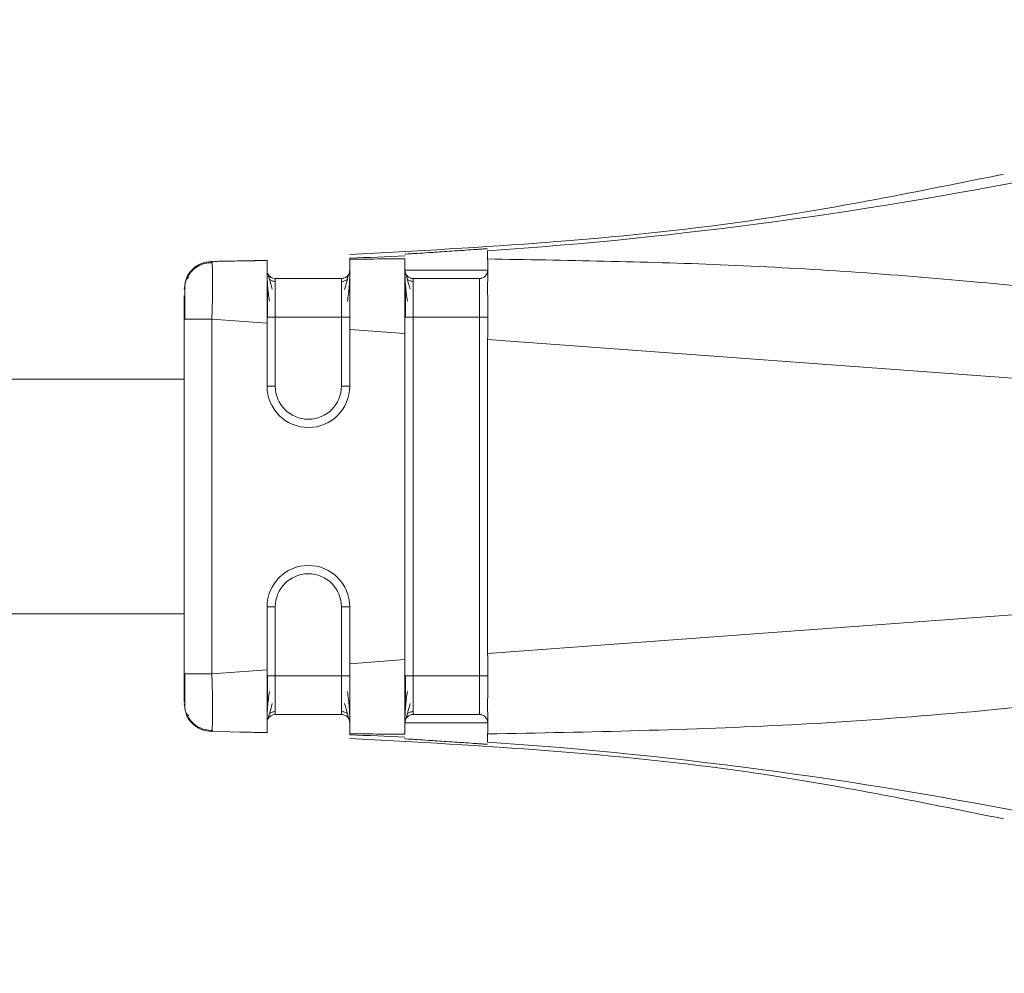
# Model space of a CAD drawing. Header units: millimetres. Extents: x -456 to 1926, y -70 to 431.
# Tile 24 of 44: x 609 to 627, y 156 to 173. Entities that reach past the tile are written whole.
import ezdxf

# ---------------------------------------------------------------- set-up
doc = ezdxf.new("R2010")
doc.units = ezdxf.units.MM
doc.linetypes.add('SLD-Solid', pattern=[0])

msp = doc.modelspace()

# ---------------------------------------------------------------- linework, layer by layer
at = {"color": 7, "linetype": 'SLD-Solid', "lineweight": 18}
for p, q in [((617.426, 169.035), (617.426, 168.889)), ((612.417, 168.844), (613.426, 168.863)), ((612.417, 168.844), (613.426, 168.862)), ((612.443, 168.844), (612.939, 168.855)), ((613.432, 168.868), (612.936, 168.855)), ((612.95, 168.855), (612.977, 168.855)), ((612.425, 168.823), (612.417, 168.844)), ((612.417, 168.844), (612.417, 168.844)), ((612.417, 168.844), (612.425, 168.824)), ((613.576, 168.535), (614.776, 168.535)), ((613.576, 168.535), (613.576, 168.535)), ((613.576, 168.535), (614.776, 168.535)), ((614.776, 168.535), (614.776, 168.535)), ((614.926, 168.609), (614.926, 168.622)), ((616.076, 168.535), (617.276, 168.535)), ((616.076, 168.535), (616.076, 168.535)), ((617.276, 168.535), (617.276, 168.535)), ((611.926, 168.344), (611.945, 168.437)), ((611.926, 168.344), (611.945, 168.436)), ((611.935, 168.389), (611.935, 168.344)), ((611.926, 161.37), (611.926, 167.799)), ((612.426, 167.799), (613.426, 167.725)), ((612.426, 161.37), (612.426, 167.799)), ((613.576, 167.836), (613.576, 166.585)), ((613.576, 167.836), (614.776, 167.836)), ((614.776, 166.585), (614.776, 167.836)), ((616.076, 167.836), (616.076, 161.333)), ((616.076, 167.836), (617.276, 167.836)), ((617.276, 161.333), (617.276, 167.836)), ((613.426, 166.585), (613.426, 167.725)), ((614.926, 166.585), (614.926, 167.614)), ((614.926, 167.614), (615.926, 167.54)), ((615.926, 161.629), (615.926, 167.54)), ((617.426, 167.43), (632.621, 166.306)), ((617.426, 161.74), (617.426, 167.43)), ((611.926, 166.71), (547.814, 166.71)), ((617.426, 161.74), (632.621, 162.863)), ((611.926, 162.46), (547.814, 162.46)), ((613.426, 161.444), (613.426, 162.585)), ((613.576, 162.585), (613.576, 161.333)), ((614.776, 161.333), (614.776, 162.585)), ((614.926, 161.555), (614.926, 162.585)), ((614.926, 161.555), (615.926, 161.629)), ((611.926, 161.37), (611.944, 161.37)), ((612.426, 161.37), (613.426, 161.444)), ((613.576, 161.333), (614.776, 161.333)), ((616.076, 161.333), (617.276, 161.333)), ((611.926, 160.825), (611.945, 160.733)), ((613.576, 160.635), (614.776, 160.635)), ((616.076, 160.635), (617.276, 160.635)), ((612.417, 160.326), (612.425, 160.346)), ((612.425, 160.346), (612.417, 160.326)), ((612.417, 160.326), (613.426, 160.307)), ((612.936, 160.315), (613.432, 160.301))]:
    msp.add_line(p, q, dxfattribs=at)
at = {"color": 7, "linetype": 'SLD-Solid', "lineweight": 18, "flags": 128}
for points in [[(617.426, 168.685), (617.369, 168.685), (617.207, 168.685), (616.963, 168.685), (616.676, 168.685), (616.389, 168.685), (616.146, 168.685), (615.984, 168.685), (615.926, 168.685)], [(617.276, 168.535), (617.231, 168.535), (617.101, 168.535), (616.906, 168.535), (616.676, 168.535), (616.447, 168.535), (616.252, 168.535), (616.122, 168.535), (616.076, 168.535)], [(613.426, 167.836), (613.429, 167.836), (613.438, 167.836), (613.452, 167.836), (613.47, 167.836), (613.493, 167.836), (613.519, 167.836), (613.547, 167.836), (613.576, 167.836)], [(615.926, 167.836), (615.929, 167.836), (615.938, 167.836), (615.952, 167.836), (615.97, 167.836), (615.993, 167.836), (616.019, 167.836), (616.047, 167.836), (616.076, 167.836)], [(613.426, 166.585), (613.429, 166.585), (613.438, 166.585), (613.452, 166.585), (613.47, 166.585), (613.493, 166.585), (613.519, 166.585), (613.547, 166.585), (613.576, 166.585)], [(614.926, 166.585), (614.924, 166.585), (614.915, 166.585), (614.901, 166.585), (614.883, 166.585), (614.86, 166.585), (614.834, 166.585), (614.806, 166.585), (614.776, 166.585)], [(613.426, 162.585), (613.429, 162.585), (613.438, 162.585), (613.452, 162.585), (613.47, 162.585), (613.493, 162.585), (613.519, 162.585), (613.547, 162.585), (613.576, 162.585)], [(614.926, 162.585), (614.924, 162.585), (614.915, 162.585), (614.901, 162.585), (614.883, 162.585), (614.86, 162.585), (614.834, 162.585), (614.806, 162.585), (614.776, 162.585)], [(613.426, 161.333), (613.429, 161.333), (613.438, 161.333), (613.452, 161.333), (613.47, 161.333), (613.493, 161.333), (613.519, 161.333), (613.547, 161.333), (613.576, 161.333)], [(615.926, 161.333), (615.929, 161.333), (615.938, 161.333), (615.952, 161.333), (615.97, 161.333), (615.993, 161.333), (616.019, 161.333), (616.047, 161.333), (616.076, 161.333)], [(615.926, 160.485), (615.984, 160.485), (616.146, 160.485), (616.389, 160.485), (616.676, 160.485), (616.963, 160.485), (617.207, 160.485), (617.369, 160.485), (617.426, 160.485)]]:
    msp.add_lwpolyline(points, dxfattribs=at)
at = {"color": 7, "linetype": 'SLD-Solid', "lineweight": 18}
for centre, radius, start, end in [((611.967, 248.443), 79.595, 273.93271, 289.08989), ((612.001, 248.162), 79.312, 272.114, 272.83709), ((616.076, 168.685), 0.15, 179.9972, 270), ((617.276, 168.685), 0.15, 270, 0), ((613.576, 168.685), 0.15, 202.2311, 270), ((613.576, 168.685), 0.15, 202.1624, 270), ((616.076, 168.685), 0.15, 196.9966, 270), ((614.176, 166.585), 0.75, 180, 0), ((614.176, 166.585), 0.75, 180, 0), ((614.176, 166.585), 0.6, 180, 0), ((614.176, 162.585), 0.75, 0, 180), ((614.176, 162.585), 0.75, 0, 180), ((614.176, 162.585), 0.6, 0, 180), ((613.576, 160.485), 0.15, 90, 157.0433), ((616.076, 160.485), 0.15, 90, 180), ((617.276, 160.485), 0.15, 0, 90), ((612.002, 81.009), 79.311, 87.16361, 87.88671), ((611.968, 80.727), 79.595, 70.91073, 86.068)]:
    msp.add_arc(centre, radius, start, end, dxfattribs=at)
for points, knots in [([(626.78, 170.427), (625.236, 170.114), (621.325, 169.32), (617.337, 169.101), (614.923, 168.968)], [0, 0, 0, 0, 0.3947239, 1, 1, 1, 1]), ([(617.426, 169.075), (617.416, 169.075), (617.401, 169.075), (617.308, 169.068), (617.196, 169.061), (617.047, 169.05), (616.865, 169.037), (616.689, 169.026), (616.515, 169.014), (616.327, 169.002), (616.168, 168.991), (616.049, 168.984), (615.953, 168.978), (615.937, 168.976), (615.926, 168.975)], [0, 0, 0, 0, 0.120108, 0.183377, 0.248622, 0.347038, 0.415602, 0.496941, 0.57136, 0.638217, 0.748801, 0.813411, 0.876907, 1, 1, 1, 1]), ([(613.426, 168.862), (613.127, 168.857), (612.528, 168.846), (612.408, 168.844), (612.692, 168.849), (613.181, 168.858), (613.426, 168.863)], [0, 0, 0, 0, 0.2802402, 0.559855, 0.7796013, 1, 1, 1, 1]), ([(612.959, 168.855), (612.961, 168.855), (612.964, 168.855), (613.282, 168.86), (613.426, 168.863)], [0, 0, 0, 0, 0.545182, 1, 1, 1, 1]), ([(613.426, 168.862), (613.426, 168.847), (613.426, 168.817), (613.426, 168.547), (613.426, 168.175), (613.426, 167.875), (613.426, 167.725)], [0, 0, 0, 0, 0.250255, 0.500093, 0.749776, 1, 1, 1, 1]), ([(614.926, 168.904), (614.926, 168.902), (614.926, 168.9), (614.926, 168.889), (614.926, 168.884)], [0, 0, 0, 0, 0.5536399, 1, 1, 1, 1]), ([(615.926, 168.891), (615.739, 168.89), (615.405, 168.889), (615.072, 168.886), (614.926, 168.884)], [0, 0, 0, 0, 0.563222, 1, 1, 1, 1]), ([(614.926, 168.884), (614.927, 168.851), (614.927, 168.787), (614.926, 168.489), (614.927, 168.089), (614.927, 167.775), (614.926, 167.614)], [0, 0, 0, 0, 0.2568574, 0.4994269, 0.7447768, 1, 1, 1, 1]), ([(615.926, 168.891), (615.926, 168.849), (615.926, 168.766), (615.926, 168.446), (615.926, 168.025), (615.926, 167.702), (615.926, 167.54)], [0, 0, 0, 0, 0.249034, 0.499186, 0.749184, 1, 1, 1, 1]), ([(632.621, 166.306), (633.148, 166.37), (633.785, 166.447), (634.465, 166.636), (634.645, 166.713), (634.722, 166.771), (634.749, 166.8), (634.766, 166.828), (634.774, 166.858), (634.77, 166.894), (634.75, 166.934), (634.712, 166.975), (634.617, 167.046), (634.42, 167.14), (633.933, 167.309), (632.963, 167.545), (631.249, 167.868), (628.888, 168.208), (625.589, 168.559), (621.735, 168.817), (618.834, 168.865), (617.426, 168.889)], [0, 0, 0, 0, 0.079633, 0.096416, 0.106506, 0.108989, 0.110947, 0.112535, 0.113904, 0.115836, 0.117972, 0.120667, 0.124353, 0.135955, 0.15357, 0.20236, 0.286651, 0.417176, 0.562519, 0.787792, 1, 1, 1, 1]), ([(617.426, 168.889), (617.427, 168.833), (617.427, 168.725), (617.426, 168.486), (617.426, 168.369)], [0, 0, 0, 0, 0.5095325, 1, 1, 1, 1]), ([(611.945, 168.436), (611.949, 168.469), (611.963, 168.566), (612.063, 168.702), (612.223, 168.818), (612.353, 168.835), (612.417, 168.844)], [0, 0, 0, 0, 0.145365, 0.4302433, 0.7151217, 1, 1, 1, 1]), ([(611.958, 168.504), (611.96, 168.514), (611.972, 168.587), (612.065, 168.701), (612.223, 168.819), (612.352, 168.836), (612.417, 168.844)], [0, 0, 0, 0, 0.04897, 0.36598, 0.68299, 1, 1, 1, 1]), ([(612.445, 168.824), (612.397, 168.822), (612.297, 168.817), (612.156, 168.755), (612.034, 168.653), (611.986, 168.56), (611.962, 168.514)], [0, 0, 0, 0, 0.232612, 0.484175, 0.74422, 1, 1, 1, 1]), ([(612.414, 168.821), (612.376, 168.819), (612.288, 168.814), (612.156, 168.755), (612.034, 168.654), (611.986, 168.561), (611.962, 168.515)], [0, 0, 0, 0, 0.191585, 0.456597, 0.730545, 1, 1, 1, 1]), ([(612.426, 167.799), (612.431, 167.938), (612.439, 168.211), (612.44, 168.557), (612.435, 168.741), (612.429, 168.816), (612.426, 168.823), (612.425, 168.823)], [0, 0, 0, 0, 0.2895367, 0.5693094, 0.844608, 0.9900999, 1, 1, 1, 1]), ([(612.009, 168.558), (611.992, 168.548), (611.959, 168.529), (611.943, 168.465), (611.935, 168.434)], [0, 0, 0, 0, 0.524709, 1, 1, 1, 1]), ([(613.426, 168.62), (613.427, 168.588), (613.428, 168.526), (613.436, 168.402), (613.449, 168.268), (613.463, 168.172), (613.47, 168.125)], [0, 0, 0, 0, 0.262057, 0.516005, 0.761874, 1, 1, 1, 1]), ([(613.52, 168.34), (613.502, 168.407), (613.475, 168.509), (613.45, 168.595), (613.441, 168.617), (613.437, 168.629)], [0, 0, 0, 0, 0.4851544, 0.7386231, 1, 1, 1, 1]), ([(613.576, 168.482), (613.567, 168.483), (613.548, 168.483), (613.52, 168.491), (613.493, 168.504), (613.478, 168.516), (613.47, 168.522)], [0, 0, 0, 0, 0.2330034, 0.4800218, 0.737313, 1, 1, 1, 1]), ([(613.576, 168.535), (613.576, 168.524), (613.576, 168.503), (613.576, 168.342), (613.576, 168.111), (613.576, 167.928), (613.576, 167.836)], [0, 0, 0, 0, 0.250957, 0.500564, 0.749846, 1, 1, 1, 1]), ([(614.776, 167.836), (614.776, 167.928), (614.776, 168.111), (614.776, 168.342), (614.776, 168.503), (614.776, 168.524), (614.776, 168.535)], [0, 0, 0, 0, 0.250154, 0.4994363, 0.7490432, 1, 1, 1, 1]), ([(614.883, 168.522), (614.875, 168.515), (614.86, 168.503), (614.833, 168.49), (614.805, 168.483), (614.786, 168.482), (614.776, 168.482)], [0, 0, 0, 0, 0.262685, 0.519976, 0.766996, 1, 1, 1, 1]), ([(614.916, 168.628), (614.911, 168.617), (614.903, 168.594), (614.878, 168.508), (614.85, 168.405), (614.833, 168.338)], [0, 0, 0, 0, 0.261424, 0.514828, 1, 1, 1, 1]), ([(614.883, 168.12), (614.89, 168.168), (614.904, 168.264), (614.917, 168.399), (614.925, 168.523), (614.926, 168.586), (614.926, 168.618)], [0, 0, 0, 0, 0.238194, 0.484055, 0.738008, 1, 1, 1, 1]), ([(615.926, 168.62), (615.927, 168.588), (615.928, 168.526), (615.936, 168.402), (615.949, 168.268), (615.963, 168.172), (615.97, 168.125)], [0, 0, 0, 0, 0.262057, 0.516005, 0.761874, 1, 1, 1, 1]), ([(616.02, 168.34), (616.002, 168.407), (615.975, 168.509), (615.95, 168.595), (615.941, 168.617), (615.937, 168.629)], [0, 0, 0, 0, 0.485154, 0.738623, 1, 1, 1, 1]), ([(616.076, 168.482), (616.067, 168.483), (616.048, 168.483), (616.02, 168.491), (615.993, 168.504), (615.978, 168.516), (615.97, 168.522)], [0, 0, 0, 0, 0.233003, 0.480022, 0.737313, 1, 1, 1, 1]), ([(616.076, 168.535), (616.076, 168.524), (616.076, 168.503), (616.076, 168.342), (616.076, 168.111), (616.076, 167.928), (616.076, 167.836)], [0, 0, 0, 0, 0.250957, 0.500564, 0.749846, 1, 1, 1, 1]), ([(617.276, 167.836), (617.276, 167.928), (617.276, 168.111), (617.276, 168.342), (617.276, 168.503), (617.276, 168.524), (617.276, 168.535)], [0, 0, 0, 0, 0.250154, 0.499436, 0.749043, 1, 1, 1, 1]), ([(611.935, 168.389), (611.935, 168.361), (611.935, 168.321), (611.935, 168.248), (611.935, 168.224)], [0, 0, 0, 0, 0.674154, 1, 1, 1, 1]), ([(613.437, 168.4), (613.437, 168.361), (613.437, 168.284), (613.437, 168.144), (613.437, 167.993), (613.437, 167.888), (613.437, 167.836)], [0, 0, 0, 0, 0.2499597, 0.4998713, 0.7499197, 1, 1, 1, 1]), ([(615.937, 168.4), (615.937, 168.361), (615.937, 168.284), (615.937, 168.144), (615.937, 167.993), (615.937, 167.888), (615.937, 167.836)], [0, 0, 0, 0, 0.24996, 0.499871, 0.74992, 1, 1, 1, 1]), ([(617.426, 168.369), (617.426, 168.23), (617.427, 167.945), (617.427, 167.604), (617.426, 167.43)], [0, 0, 0, 0, 0.489594, 1, 1, 1, 1]), ([(611.926, 167.799), (611.926, 167.88), (611.926, 168.042), (611.926, 168.16), (611.926, 168.219)], [0, 0, 0, 0, 0.4989543, 1, 1, 1, 1]), ([(611.935, 168.224), (611.935, 168.201), (611.935, 168.132), (611.935, 167.982), (611.935, 167.856), (611.935, 167.793)], [0, 0, 0, 0, 0.205255, 0.602522, 1, 1, 1, 1]), ([(617.426, 160.281), (619.264, 160.317), (623.041, 160.391), (627.725, 160.802), (631.164, 161.284), (633.005, 161.631), (634.034, 161.885), (634.511, 162.068), (634.684, 162.164), (634.752, 162.238), (634.773, 162.282), (634.773, 162.326), (634.752, 162.367), (634.713, 162.407), (634.652, 162.448), (634.503, 162.52), (634.157, 162.623), (633.505, 162.75), (632.956, 162.82), (632.621, 162.863)], [0, 0, 0, 0, 0.277154, 0.569443, 0.709641, 0.801655, 0.852576, 0.869317, 0.879228, 0.882226, 0.884534, 0.88657, 0.888768, 0.891501, 0.895083, 0.899771, 0.916625, 0.949186, 1, 1, 1, 1]), ([(617.426, 161.74), (617.427, 161.564), (617.427, 161.221), (617.426, 160.934), (617.426, 160.794)], [0, 0, 0, 0, 0.510317, 1, 1, 1, 1]), ([(614.926, 161.555), (614.927, 161.394), (614.927, 161.08), (614.926, 160.68), (614.927, 160.382), (614.927, 160.318), (614.926, 160.285)], [0, 0, 0, 0, 0.255216, 0.500584, 0.743135, 1, 1, 1, 1]), ([(615.926, 161.629), (615.926, 161.467), (615.926, 161.144), (615.926, 160.723), (615.926, 160.403), (615.926, 160.32), (615.926, 160.278)], [0, 0, 0, 0, 0.250822, 0.500825, 0.750972, 1, 1, 1, 1]), ([(611.926, 160.858), (611.926, 160.863), (611.926, 160.881), (611.926, 161.004), (611.926, 161.181), (611.926, 161.307), (611.926, 161.37)], [0, 0, 0, 0, 0.124515, 0.464868, 0.733493, 1, 1, 1, 1]), ([(611.935, 161.376), (611.935, 161.313), (611.935, 161.188), (611.935, 161.051), (611.935, 160.994), (611.935, 160.983)], [0, 0, 0, 0, 0.445553, 0.890853, 1, 1, 1, 1]), ([(611.935, 161.376), (611.935, 161.313), (611.935, 161.188), (611.935, 161.037), (611.935, 160.969), (611.935, 160.946)], [0, 0, 0, 0, 0.3974779, 0.7947447, 1, 1, 1, 1]), ([(611.944, 161.37), (611.949, 161.37), (611.963, 161.37), (612.066, 161.37), (612.23, 161.37), (612.361, 161.37), (612.426, 161.37)], [0, 0, 0, 0, 0.152691, 0.435127, 0.717564, 1, 1, 1, 1]), ([(612.425, 160.346), (612.426, 160.347), (612.429, 160.354), (612.435, 160.428), (612.441, 160.612), (612.439, 160.899), (612.433, 161.161), (612.429, 161.3), (612.426, 161.37)], [0, 0, 0, 0, 0.009725, 0.155004, 0.430002, 0.709353, 0.853403, 1, 1, 1, 1]), ([(613.426, 161.444), (613.426, 161.294), (613.426, 160.994), (613.426, 160.622), (613.426, 160.352), (613.426, 160.322), (613.426, 160.307)], [0, 0, 0, 0, 0.250098, 0.499887, 0.749619, 1, 1, 1, 1]), ([(613.437, 161.341), (613.437, 161.288), (613.437, 161.182), (613.437, 161.03), (613.437, 160.889), (613.437, 160.811), (613.437, 160.771)], [0, 0, 0, 0, 0.250249, 0.500316, 0.750202, 1, 1, 1, 1]), ([(613.576, 161.333), (613.576, 161.241), (613.576, 161.058), (613.576, 160.827), (613.576, 160.666), (613.576, 160.645), (613.576, 160.635)], [0, 0, 0, 0, 0.250154, 0.499436, 0.749043, 1, 1, 1, 1]), ([(614.776, 160.635), (614.776, 160.645), (614.776, 160.666), (614.776, 160.827), (614.776, 161.058), (614.776, 161.241), (614.776, 161.333)], [0, 0, 0, 0, 0.250957, 0.500564, 0.749846, 1, 1, 1, 1]), ([(615.937, 161.341), (615.937, 161.288), (615.937, 161.182), (615.937, 161.03), (615.937, 160.889), (615.937, 160.811), (615.937, 160.771)], [0, 0, 0, 0, 0.250249, 0.500316, 0.750202, 1, 1, 1, 1]), ([(616.076, 161.333), (616.076, 161.241), (616.076, 161.058), (616.076, 160.827), (616.076, 160.666), (616.076, 160.645), (616.076, 160.635)], [0, 0, 0, 0, 0.250154, 0.499436, 0.749043, 1, 1, 1, 1]), ([(617.276, 160.635), (617.276, 160.645), (617.276, 160.666), (617.276, 160.827), (617.276, 161.058), (617.276, 161.241), (617.276, 161.333)], [0, 0, 0, 0, 0.250957, 0.500564, 0.749846, 1, 1, 1, 1]), ([(613.47, 161.049), (613.463, 161.001), (613.449, 160.903), (613.436, 160.767), (613.428, 160.643), (613.427, 160.58), (613.426, 160.548)], [0, 0, 0, 0, 0.238318, 0.484229, 0.738103, 1, 1, 1, 1]), ([(614.926, 160.548), (614.926, 160.58), (614.925, 160.642), (614.917, 160.767), (614.904, 160.903), (614.89, 161.001), (614.883, 161.049)], [0, 0, 0, 0, 0.261912, 0.51579, 0.761682, 1, 1, 1, 1]), ([(615.97, 161.049), (615.963, 161.001), (615.949, 160.903), (615.936, 160.767), (615.928, 160.643), (615.927, 160.58), (615.926, 160.548)], [0, 0, 0, 0, 0.238318, 0.484229, 0.738103, 1, 1, 1, 1]), ([(611.935, 160.983), (611.935, 160.946), (611.935, 160.858), (611.935, 160.809), (611.935, 160.78)], [0, 0, 0, 0, 0.4300266, 1, 1, 1, 1]), ([(613.437, 160.54), (613.441, 160.551), (613.449, 160.574), (613.475, 160.661), (613.502, 160.763), (613.52, 160.831)], [0, 0, 0, 0, 0.261307, 0.514798, 1, 1, 1, 1]), ([(614.833, 160.831), (614.851, 160.763), (614.878, 160.661), (614.904, 160.574), (614.912, 160.551), (614.916, 160.539)], [0, 0, 0, 0, 0.48507, 0.738518, 1, 1, 1, 1]), ([(615.937, 160.54), (615.941, 160.551), (615.949, 160.574), (615.975, 160.661), (616.002, 160.763), (616.02, 160.831)], [0, 0, 0, 0, 0.261307, 0.514798, 1, 1, 1, 1]), ([(611.935, 160.735), (611.943, 160.704), (611.959, 160.641), (611.992, 160.621), (612.009, 160.611)], [0, 0, 0, 0, 0.475345, 1, 1, 1, 1]), ([(611.958, 160.666), (611.96, 160.656), (611.972, 160.583), (612.065, 160.469), (612.223, 160.351), (612.352, 160.334), (612.417, 160.326)], [0, 0, 0, 0, 0.049019, 0.366012, 0.683006, 1, 1, 1, 1]), ([(611.962, 160.655), (611.986, 160.609), (612.034, 160.516), (612.156, 160.414), (612.297, 160.352), (612.397, 160.347), (612.445, 160.345)], [0, 0, 0, 0, 0.25578, 0.515825, 0.767388, 1, 1, 1, 1]), ([(613.47, 160.647), (613.478, 160.654), (613.493, 160.666), (613.52, 160.679), (613.548, 160.686), (613.567, 160.687), (613.576, 160.687)], [0, 0, 0, 0, 0.2626859, 0.5199769, 0.766996, 1, 1, 1, 1]), ([(614.776, 160.687), (614.786, 160.687), (614.805, 160.686), (614.833, 160.679), (614.86, 160.666), (614.875, 160.654), (614.883, 160.647)], [0, 0, 0, 0, 0.233001, 0.48002, 0.737312, 1, 1, 1, 1]), ([(615.97, 160.647), (615.978, 160.654), (615.993, 160.666), (616.02, 160.679), (616.048, 160.686), (616.067, 160.687), (616.076, 160.687)], [0, 0, 0, 0, 0.262686, 0.519977, 0.766996, 1, 1, 1, 1]), ([(617.426, 160.794), (617.426, 160.678), (617.427, 160.442), (617.427, 160.335), (617.426, 160.281)], [0, 0, 0, 0, 0.490542, 1, 1, 1, 1]), ([(617.385, 160.587), (617.384, 160.588), (617.373, 160.606), (617.334, 160.627), (617.296, 160.632), (617.276, 160.635)], [0, 0, 0, 0, 0.037139, 0.518569, 1, 1, 1, 1]), ([(613.426, 160.306), (613.287, 160.309), (612.978, 160.314), (612.978, 160.314), (612.977, 160.314)], [0, 0, 0, 0, 0.452475, 1, 1, 1, 1]), ([(614.926, 160.285), (615.112, 160.283), (615.445, 160.28), (615.779, 160.279), (615.926, 160.278)], [0, 0, 0, 0, 0.556487, 1, 1, 1, 1]), ([(614.926, 160.285), (614.926, 160.279), (614.926, 160.268), (614.926, 160.267), (614.926, 160.266)], [0, 0, 0, 0, 0.566355, 1, 1, 1, 1]), ([(614.923, 160.202), (617.337, 160.069), (621.325, 159.85), (625.236, 159.056), (626.78, 158.742)], [0, 0, 0, 0, 0.605271, 1, 1, 1, 1]), ([(615.926, 160.194), (615.937, 160.193), (615.953, 160.192), (616.049, 160.186), (616.168, 160.178), (616.327, 160.168), (616.515, 160.155), (616.689, 160.144), (616.865, 160.132), (617.047, 160.12), (617.196, 160.109), (617.308, 160.101), (617.401, 160.095), (617.416, 160.094), (617.426, 160.094)], [0, 0, 0, 0, 0.1230822, 0.1865796, 0.2511956, 0.3617643, 0.4286263, 0.5030579, 0.5843911, 0.6529546, 0.7513815, 0.8166193, 0.8798852, 1, 1, 1, 1]), ([(617.426, 160.281), (617.426, 160.235), (617.426, 160.155), (617.426, 160.14), (617.426, 160.134)], [0, 0, 0, 0, 0.576678, 1, 1, 1, 1])]:
    msp.add_open_spline(points, degree=3, knots=knots, dxfattribs=at)
for points in [[(614.926, 168.685), (614.924, 168.665), (614.92, 168.626), (614.885, 168.576), (614.835, 168.541), (614.796, 168.537), (614.776, 168.535)], [(614.926, 168.685), (614.924, 168.665), (614.92, 168.626), (614.885, 168.576), (614.835, 168.542), (614.796, 168.537), (614.776, 168.535)], [(617.426, 168.685), (617.424, 168.665), (617.42, 168.626), (617.385, 168.576), (617.335, 168.541), (617.296, 168.537), (617.276, 168.535)], [(611.926, 167.799), (611.934, 167.799), (611.949, 167.799), (612.065, 167.799), (612.23, 167.799), (612.361, 167.799), (612.426, 167.799)], [(614.926, 167.836), (614.924, 167.836), (614.92, 167.836), (614.885, 167.836), (614.835, 167.836), (614.796, 167.836), (614.776, 167.836)], [(617.426, 167.836), (617.424, 167.836), (617.42, 167.836), (617.385, 167.836), (617.335, 167.836), (617.296, 167.836), (617.276, 167.836)], [(614.926, 161.333), (614.924, 161.333), (614.92, 161.333), (614.885, 161.333), (614.835, 161.333), (614.796, 161.333), (614.776, 161.333)], [(617.426, 161.333), (617.424, 161.333), (617.42, 161.333), (617.385, 161.333), (617.335, 161.333), (617.296, 161.333), (617.276, 161.333)], [(614.926, 160.485), (614.924, 160.504), (614.92, 160.544), (614.885, 160.593), (614.835, 160.628), (614.796, 160.632), (614.776, 160.635)]]:
    msp.add_open_spline(points, degree=3, dxfattribs=at)

doc.saveas('drawing.dxf')
